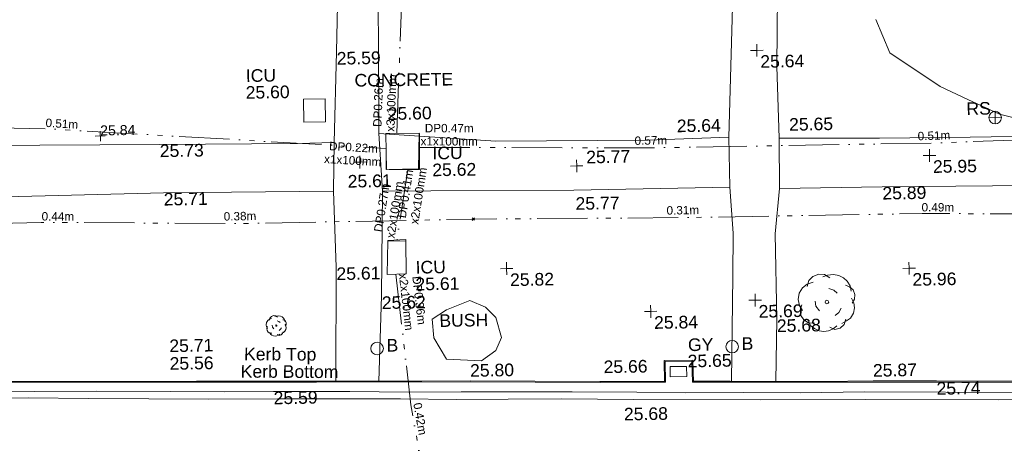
# Model space of a CAD drawing. Header units: millimetres. Extents: x -287732 to 520720, y -88450 to 287754.
# Tile 144 of 256: x -181084 to -151742, y 82152 to 94949. Entities that reach past the tile are written whole.
import ezdxf

# ---------------------------------------------------------------- set-up
doc = ezdxf.new("R2010")
doc.units = ezdxf.units.MM
doc.linetypes.add('IMPORT-UG_EIR_QLB2 _2_', pattern=[2750, 1500, -300, 0, -300, 150, -300, 0, -200])
doc.linetypes.add('IMPORT-UG_ELEC_STREET LIGHTING_QLB2 _2_', pattern=[2700, 1500, -300, 0, -250, 150, -300, 0, -200])
for name, color, linetype, lineweight, true_color in [('00_TOPO_FOOTPATH', 7, 'Continuous', 9, 0xa50000), ('00_TOPO_FORM_LINES', 7, 'Continuous', 9, 0x666666), ('00_TOPO_FURN_BOLLARD', 7, 'Continuous', 9, 0x666666), ('00_TOPO_FURN_SIGN', 7, 'Continuous', 9, 0x666666), ('00_TOPO_KERB_BOTTOM', 1, 'Continuous', 9, 0xff0000), ('00_TOPO_KERB_TOP', 7, 'Continuous', 9, 0xa500a5), ('00_TOPO_LEVEL_SPOT', 7, 'Continuous', 9, 0x666666), ('00_TOPO_ROAD_MARKING_YELLOW_CONTINUOUS', 40, 'Continuous', 9, 0xffbf00), ('00_TOPO_SERV_GULLY', 7, 'Continuous', 9, 0x5252a5), ('00_TOPO_SERV_IC', 5, 'Continuous', 9, 0x0000ff), ('00_TOPO_TREE', 7, 'Continuous', 9, 0x666666), ('01_DTM_CONTOUR_MNR', 7, 'Continuous', 9, 0xa5a552), ('12333-PUM-2D-U-0001-C01 - Rev2_REVIT IMPORT_dwg', 7, 'Continuous', 9, 0x767676), ('PUM-EIRCOMM-MH', 6, 'Continuous', 9, 0xff00ff), ('PUM-EIRCOMM-NOTES', 6, 'Continuous', 9, 0xff00ff), ('PUM-EIRCOMM-QLB2', 6, 'IMPORT-UG_EIR_QLB2 _2_', 9, 0xff00ff), ('PUM-ELECTRIC-SL-QLB2', 7, 'IMPORT-UG_ELEC_STREET LIGHTING_QLB2 _2_', 9, 0xff7f7f), ('SPOT_HEIGHTS_LVL', 7, 'Continuous', 9, 0x00a500)]:
    doc.layers.add(name, color=color, linetype=linetype, lineweight=lineweight, true_color=true_color)
for name, color, linetype, lineweight in [('00_TOPO_SURFACE', 7, 'Continuous', 9), ('00_TOPO_SURVEY_TEXT', 7, 'Continuous', 9), ('00_UAV_SURVEY_TEXT', 7, 'Continuous', 9), ('GEN-TEXT', 7, 'Continuous', 9)]:
    doc.layers.add(name, color=color, linetype=linetype, lineweight=lineweight)
doc.styles.add('Arial_1', font='arial.ttf', dxfattribs={"height": 250})
doc.styles.add('Arial_3', font='arial.ttf', dxfattribs={"height": 300})
doc.styles.add('Swis721 Lt BT_2', font='swissl.ttf', dxfattribs={"height": 375})

# ---------------------------------------------------------------- blocks, each defined once
blk = doc.blocks.new('12333-PUM-2D-U-0001-C01 - Rev2_REVIT IMPORT_dwg_CONIFEROUS_TREE-2077068-Site Location Plan Proposed')
at = {"layer": '00_TOPO_TREE', "color": 254, "true_color": 0xcccccc, "flags": 128}
for points in [[(-2405, -802), (-2691, -286), (-2805, 286), (-2691, 916), (-2347, 1431), (-1889, 1775), (-1317, 1947)], [(-1889, 1546), (-1718, 2118), (-1317, 2519), (-744, 2748), (-172, 2691), (344, 2347)], [(-344, 2462), (115, 2634), (687, 2691), (1202, 2576), (1660, 2347), (2004, 2004), (2290, 1546), (2405, 1031)], [(229, 1317), (687, 1145), (1031, 859)], [(1832, 1603), (2233, 1431), (2576, 1145), (2748, 687), (2691, 229), (2462, -172)], [(-744, -859), (-1088, -401), (-1145, 115)], [(2405, 344), (2634, -115), (2691, -630), (2576, -1145), (2290, -1603), (1889, -1889), (1431, -2118)], [(-1260, -2061), (-1832, -2004), (-2290, -1718), (-2576, -1260), (-2634, -744), (-2462, -229)], [(1374, -630), (1145, -1031), (802, -1317)], [(916, -2347), (573, -2634), (115, -2805), (-344, -2863), (-802, -2805), (-1260, -2576), (-1603, -2290), (-1832, -1889)], [(1832, -1718), (1660, -2233), (1260, -2576), (744, -2691), (229, -2462)]]:
    blk.add_lwpolyline(points, dxfattribs=at)
at = {"layer": '00_TOPO_TREE', "color": 254, "true_color": 0xcccccc}
blk.add_circle((0, 0), 177, dxfattribs=at)
blk = doc.blocks.new('12333-PUM-2D-U-0001-C01 - Rev2_REVIT IMPORT_dwg_MSL_Bollard_2-2077182-Site Location Plan Proposed')
at = {"layer": '00_TOPO_FURN_BOLLARD', "color": 254, "true_color": 0xcccccc}
blk.add_circle((0, 0), 62.5, dxfattribs=at)
blk = doc.blocks.new('12333-PUM-2D-U-0001-C01 - Rev2_REVIT IMPORT_dwg_MSL_RoadSign_SYM-2077193-Site Location Plan Proposed')
at = {"layer": '00_TOPO_FURN_SIGN', "color": 254, "true_color": 0xcccccc}
for p, q in [((-500, 0), (500, 0)), ((0, -500), (0, 500))]:
    blk.add_line(p, q, dxfattribs=at)
blk.add_circle((0, 0), 500, dxfattribs=at)
blk = doc.blocks.new('12333-PUM-2D-U-0001-C01 - Rev2_REVIT IMPORT_dwg_MM-2077200-Site Location Plan Proposed')
at = {"layer": '00_TOPO_LEVEL_SPOT', "color": 254, "true_color": 0xcccccc, "flags": 128}
for points in [[(0, -500), (0, 0), (-500, 0)], [(500, 0), (0, 0), (0, 500)]]:
    blk.add_lwpolyline(points, dxfattribs=at)
blk = doc.blocks.new('12333-PUM-2D-U-0001-C01 - Rev2_REVIT IMPORT_dwg_CONIFEROUS_TREE-2077219-Site Location Plan Proposed')
at = {"layer": '00_TOPO_TREE', "color": 254, "true_color": 0xcccccc, "flags": 128}
for points in [[(533729843, 725644440), (533729862, 725644502), (533729905, 725644546), (533729968, 725644571), (533730030, 725644565), (533730086, 725644527)], [(533730011, 725644540), (533730061, 725644558), (533730123, 725644565), (533730179, 725644552), (533730229, 725644527), (533730266, 725644490), (533730297, 725644440), (533730310, 725644384)], [(533729787, 725644185), (533729756, 725644241), (533729744, 725644303), (533729756, 725644372), (533729793, 725644428), (533729843, 725644465), (533729905, 725644484)], [(533729968, 725644179), (533729930, 725644229), (533729924, 725644285)], [(533730073, 725644415), (533730123, 725644397), (533730160, 725644366)], [(533730310, 725644310), (533730334, 725644260), (533730341, 725644204), (533730328, 725644148), (533730297, 725644098), (533730254, 725644067), (533730204, 725644042)], [(533730247, 725644446), (533730291, 725644428), (533730328, 725644397), (533730347, 725644347), (533730341, 725644297), (533730316, 725644254)], [(533729912, 725644048), (533729849, 725644055), (533729800, 725644086), (533729769, 725644135), (533729762, 725644191), (533729781, 725644247)], [(533730148, 725644017), (533730111, 725643986), (533730061, 725643968), (533730011, 725643961), (533729961, 725643968), (533729912, 725643992), (533729874, 725644024), (533729849, 725644067)], [(533730247, 725644086), (533730229, 725644030), (533730185, 725643992), (533730129, 725643980), (533730073, 725644005)], [(533730198, 725644204), (533730173, 725644160), (533730135, 725644129)]]:
    blk.add_lwpolyline(points, dxfattribs=at)
at = {"layer": '00_TOPO_TREE', "color": 254, "true_color": 0xcccccc}
blk.add_ellipse((533730048, 725644272), major_axis=(0, 19.2), ratio=1, dxfattribs=at)
blk = doc.blocks.new('12333-PUM-2D-U-0001-C01 - Rev2_REVIT IMPORT_dwg_MGS62954_T2_Galway_ITM_3d_Rev1-2077680-Site Location Plan Proposed')
at = {"layer": '00_TOPO_FOOTPATH', "color": 254, "true_color": 0xcccccc, "flags": 128}
for points in [[(533721307, 725649791), (533726666, 725649729), (533730776, 725649688), (533731862, 725649697), (533731986, 725652393), (533732201, 725657932), (533732191, 725658800), (533731947, 725659241), (533731617, 725659437), (533731519, 725659495), (533731540, 725660606)], [(533747708, 725659137), (533745787, 725659091), (533745624, 725658994), (533745402, 725658570), (533745311, 725658231), (533745171, 725657531), (533745181, 725654940), (533745100, 725651725), (533745133, 725649594), (533748121, 725649539)], [(533748121, 725649539), (533750815, 725649528), (533753317, 725649522), (533756334, 725649505), (533759331, 725649473), (533761689, 725649483), (533765070, 725649444), (533768870, 725649425), (533771968, 725649400), (533775972, 725649364), (533779503, 725649352), (533782881, 725649315), (533786623, 725649308), (533788686, 725649277), (533789836, 725649268)], [(533731790, 725642585), (533731866, 725645977), (533731826, 725648250), (533726759, 725648286), (533721646, 725648250), (533715953, 725648383), (533710534, 725648402), (533705457, 725648427), (533699817, 725648562), (533697245, 725648420)], [(533743580, 725642377), (533743673, 725645508), (533743705, 725646793), (533743636, 725648157), (533738987, 725648150), (533734721, 725648206), (533733277, 725648223), (533733202, 725645092), (533733071, 725642565)], [(533748175, 725648091), (533745114, 725648090), (533744962, 725646749), (533744962, 725644201), (533744899, 725642353)], [(533748175, 725648091), (533751461, 725648061), (533756116, 725648020), (533760123, 725647936), (533764094, 725647911), (533767187, 725647899), (533770952, 725647880), (533773833, 725647892), (533776661, 725647894), (533779895, 725647893), (533783145, 725647805), (533786200, 725647815), (533788385, 725647801), (533789135, 725647807)]]:
    blk.add_lwpolyline(points, dxfattribs=at)
blk.add_lwpolyline([(533734273, 725659468), (533734280, 725659130), (533733580, 725659060), (533733511, 725658822), (533733396, 725657932), (533733253, 725654029), (533733211, 725650486), (533733206, 725650081), (533733204, 725649942), (533736682, 725649655), (533741215, 725649600), (533743625, 725649647), (533743804, 725653527), (533743847, 725657307), (533743835, 725658660), (533743744, 725659091), (533743462, 725659328), (533743179, 725659402)], close=True, dxfattribs=at)
at = {"layer": '00_TOPO_FORM_LINES', "color": 254, "true_color": 0xcccccc, "flags": 128}
blk.add_lwpolyline([(533736145, 725643116), (533735103, 725643185), (533734730, 725643830), (533734692, 725644388), (533735127, 725644657), (533735825, 725644915), (533736294, 725644714), (533736590, 725644401), (533736756, 725643797), (533736573, 725643421)], close=True, dxfattribs=at)
at = {"layer": '00_TOPO_KERB_BOTTOM', "color": 254, "true_color": 0xcccccc, "flags": 128}
for points in [[(533747801, 725642281), (533749687, 725642249), (533752489, 725642193)], [(533721709, 725642734), (533724526, 725642682), (533727644, 725642634), (533731219, 725642570), (533735797, 725642499), (533739663, 725642414), (533741611, 725642385)], [(533741611, 725642385), (533741611, 725643002), (533742413, 725643002), (533742420, 725642372)], [(533742420, 725642372), (533743067, 725642363), (533746281, 725642303), (533747801, 725642281)]]:
    blk.add_lwpolyline(points, dxfattribs=at)
at = {"layer": '00_TOPO_KERB_TOP', "color": 254, "true_color": 0xcccccc, "flags": 128}
for points in [[(533747801, 725642316), (533749688, 725642284), (533752490, 725642229)], [(533721709, 725642758), (533724527, 725642706), (533727645, 725642659), (533730645, 725642604), (533731219, 725642594), (533731598, 725642588), (533733221, 725642563), (533733710, 725642555), (533734358, 725642545), (533735797, 725642523), (533739663, 725642438), (533741584, 725642409)], [(533741584, 725642385), (533741584, 725643029), (533742439, 725643029), (533742447, 725642373)], [(533742447, 725642396), (533742582, 725642394), (533743067, 725642387), (533743540, 725642378), (533745008, 725642351), (533745837, 725642335), (533746282, 725642327), (533747801, 725642316)]]:
    blk.add_lwpolyline(points, dxfattribs=at)
at = {"layer": '00_TOPO_ROAD_MARKING_YELLOW_CONTINUOUS', "color": 254, "true_color": 0xcccccc, "flags": 128}
for points in [[(533721000, 725642480), (533722800, 725642440), (533724650, 725642410), (533726870, 725642360), (533728470, 725642330), (533729930, 725642310), (533732200, 725642270), (533733950, 725642220), (533735520, 725642200), (533737000, 725642180), (533738830, 725642150), (533740760, 725642100), (533742210, 725642060), (533743920, 725642040), (533745620, 725642000), (533747550, 725641990)], [(533747570, 725641770), (533744440, 725641810), (533740660, 725641890), (533738500, 725641940), (533736920, 725641960), (533735370, 725641980), (533733710, 725642030), (533731850, 725642060), (533730050, 725642090), (533728000, 725642120), (533726210, 725642160), (533724400, 725642200), (533722630, 725642250), (533720720, 725642270)], [(533747550, 725641990), (533752370, 725641890)], [(533754090, 725641650), (533751520, 725641690), (533747570, 725641770)]]:
    blk.add_lwpolyline(points, dxfattribs=at)
at = {"layer": '00_TOPO_SERV_GULLY', "color": 254, "true_color": 0xcccccc}
for p, q in [((533741757, 725642542), (533741757, 725642846)), ((533742252, 725642846), (533741757, 725642846)), ((533742252, 725642542), (533742252, 725642846)), ((533741757, 725642542), (533742252, 725642542))]:
    blk.add_line(p, q, dxfattribs=at)
at = {"layer": '00_TOPO_SERV_IC', "color": 254, "true_color": 0xcccccc}
for p, q in [((533731622, 725651000), (533730975, 725651000)), ((533730975, 725651000), (533730975, 725650314)), ((533731622, 725650314), (533731622, 725651000)), ((533731622, 725650314), (533730975, 725650314)), ((533733413, 725648866), (533733413, 725649933)), ((533733413, 725649933), (533734404, 725649933)), ((533734404, 725649933), (533734366, 725648866)), ((533733413, 725648866), (533734366, 725648866)), ((533733375, 725645742), (533733413, 725646733)), ((533733413, 725646733), (533733947, 725646733)), ((533733947, 725646733), (533733947, 725645742)), ((533733375, 725645742), (533733947, 725645742))]:
    blk.add_line(p, q, dxfattribs=at)
at = {"layer": '00_TOPO_SURFACE', "color": 254, "true_color": 0xcccccc}
for p, q in [((533733277, 725648223), (533733204, 725649942)), ((533731862, 725649697), (533731826, 725648250)), ((533743625, 725649647), (533743636, 725648157)), ((533745133, 725649594), (533745114, 725648090))]:
    blk.add_line(p, q, dxfattribs=at)
at = {"layer": '01_DTM_CONTOUR_MNR', "color": 254, "true_color": 0xcccccc, "flags": 128}
blk.add_lwpolyline([(533753358, 725649751), (533751702, 725650189), (533750770, 725650650), (533749955, 725651049), (533748474, 725652076), (533748071, 725653076)], dxfattribs=at)
for name, p, xscale, yscale, zscale in [('12333-PUM-2D-U-0001-C01 - Rev2_REVIT IMPORT_dwg_MM-2077200-Site Location Plan Proposed', (533744510, 725652220), 0.375, 0.375, 0.375), ('12333-PUM-2D-U-0001-C01 - Rev2_REVIT IMPORT_dwg_MSL_RoadSign_SYM-2077193-Site Location Plan Proposed', (533751574, 725650095), 0.375, 0.375, 0.375), ('12333-PUM-2D-U-0001-C01 - Rev2_REVIT IMPORT_dwg_MM-2077200-Site Location Plan Proposed', (533732620, 725649100), 0.375, 0.375, 0.375), ('12333-PUM-2D-U-0001-C01 - Rev2_REVIT IMPORT_dwg_MM-2077200-Site Location Plan Proposed', (533739080, 725648870), 0.375, 0.375, 0.375), ('12333-PUM-2D-U-0001-C01 - Rev2_REVIT IMPORT_dwg_MM-2077200-Site Location Plan Proposed', (533749600, 725649000), 0.375, 0.375, 0.375), ('12333-PUM-2D-U-0001-C01 - Rev2_REVIT IMPORT_dwg_MM-2077200-Site Location Plan Proposed', (533736940, 725645850), 0.375, 0.375, 0.375), ('12333-PUM-2D-U-0001-C01 - Rev2_REVIT IMPORT_dwg_MM-2077200-Site Location Plan Proposed', (533748931, 725645650), 0.375, 0.375, 0.375), ('12333-PUM-2D-U-0001-C01 - Rev2_REVIT IMPORT_dwg_CONIFEROUS_TREE-2077068-Site Location Plan Proposed', (533746465, 725644689), 0.3048, 0.3048, 0.3048), ('12333-PUM-2D-U-0001-C01 - Rev2_REVIT IMPORT_dwg_MM-2077200-Site Location Plan Proposed', (533744330, 725644780), 0.375, 0.375, 0.375), ('12333-PUM-2D-U-0001-C01 - Rev2_REVIT IMPORT_dwg_MM-2077200-Site Location Plan Proposed', (533741210, 725644500), 0.375, 0.375, 0.375), ('12333-PUM-2D-U-0001-C01 - Rev2_REVIT IMPORT_dwg_MSL_Bollard_2-2077182-Site Location Plan Proposed', (533733038, 725643539), 3, 3, 3), ('12333-PUM-2D-U-0001-C01 - Rev2_REVIT IMPORT_dwg_MSL_Bollard_2-2077182-Site Location Plan Proposed', (533743619, 725643408), 3, 3, 3)]:
    blk.add_blockref(name, p, dxfattribs=dict(xscale=xscale, yscale=yscale, zscale=zscale))
blk.add_blockref('12333-PUM-2D-U-0001-C01 - Rev2_REVIT IMPORT_dwg_CONIFEROUS_TREE-2077219-Site Location Plan Proposed', (0, 0))
at = {"layer": '00_TOPO_FOOTPATH', "color": 251, "true_color": 0x666666, "char_height": 375, "width": 1495.9, "attachment_point": 1, "line_spacing_factor": 1.005062, "style": 'Swis721 Lt BT_2'}
for s, insert in [('25.59', (533731986, 725652388)), ('25.60', (533733476, 725650714)), ('25.64', (533742084, 725650198)), ('25.65', (533745431, 725650184)), ('25.73', (533726666, 725649724)), ('25.71', (533726759, 725648281)), ('25.89', (533748175, 725648086)), ('25.77', (533739026, 725647939)), ('25.61', (533731866, 725645973)), ('25.62', (533733202, 725645087)), ('25.68', (533744962, 725644196))]:
    blk.add_mtext(s, dxfattribs=dict(at, insert=insert))
at = {"layer": '00_TOPO_FURN_BOLLARD', "char_height": 375, "width": 398.91, "attachment_point": 1, "line_spacing_factor": 1.005062, "style": 'Swis721 Lt BT_2'}
for insert in [(533733321, 725643814), (533743902, 725643682)]:
    blk.add_mtext('B', dxfattribs=dict(at, insert=insert))
at = {"layer": '00_TOPO_FURN_SIGN', "insert": (533750721, 725650562), "char_height": 375, "width": 783.57, "attachment_point": 1, "line_spacing_factor": 1.005062, "style": 'Swis721 Lt BT_2'}
blk.add_mtext('RS', dxfattribs=at)
at = {"layer": '00_TOPO_KERB_BOTTOM', "color": 251, "true_color": 0x666666, "char_height": 375, "width": 1495.9, "attachment_point": 1, "line_spacing_factor": 1.005062, "style": 'Swis721 Lt BT_2'}
for s, insert in [('25.56', (533726848, 725643385)), ('25.66', (533739777, 725643060)), ('25.74', (533749687, 725642244))]:
    blk.add_mtext(s, dxfattribs=dict(at, insert=insert))
at = {"layer": '00_TOPO_KERB_BOTTOM', "color": 251, "true_color": 0x666666, "insert": (533728967, 725643117), "char_height": 375, "width": 3414.46, "attachment_point": 1, "rotation": 358.7151, "line_spacing_factor": 1.005062, "style": 'Swis721 Lt BT_2'}
blk.add_mtext('Kerb Bottom', dxfattribs=at)
at = {"layer": '00_TOPO_KERB_TOP', "color": 251, "true_color": 0x666666, "char_height": 375, "width": 1495.9, "attachment_point": 1, "line_spacing_factor": 1.005062, "style": 'Swis721 Lt BT_2'}
for s, insert in [('25.71', (533726849, 725643912)), ('25.80', (533735797, 725643021)), ('25.87', (533747801, 725642814))]:
    blk.add_mtext(s, dxfattribs=dict(at, insert=insert))
at = {"layer": '00_TOPO_KERB_TOP', "color": 251, "true_color": 0x666666, "insert": (533729076, 725643632), "char_height": 375, "width": 2493.17, "attachment_point": 1, "rotation": 358.7151, "line_spacing_factor": 1.005062, "style": 'Swis721 Lt BT_2'}
blk.add_mtext('Kerb Top', dxfattribs=at)
at = {"layer": '00_TOPO_LEVEL_SPOT', "char_height": 375, "width": 1495.9, "attachment_point": 1, "line_spacing_factor": 1.005062, "style": 'Swis721 Lt BT_2'}
for s, insert in [('25.64', (533744605, 725652073)), ('25.77', (533739369, 725649318)), ('25.61', (533732249, 725648720)), ('25.95', (533749695, 725648853)), ('25.82', (533737035, 725645703)), ('25.96', (533749026, 725645503)), ('25.69', (533744425, 725644633)), ('25.84', (533741305, 725644353))]:
    blk.add_mtext(s, dxfattribs=dict(at, insert=insert))
at = {"layer": '00_TOPO_ROAD_MARKING_YELLOW_CONTINUOUS', "color": 251, "true_color": 0x666666, "char_height": 375, "width": 1495.9, "attachment_point": 1, "line_spacing_factor": 1.005062, "style": 'Swis721 Lt BT_2'}
for s, insert in [('25.59', (533729930, 725642305)), ('25.68', (533740359, 725641641))]:
    blk.add_mtext(s, dxfattribs=dict(at, insert=insert))
at = {"layer": '00_TOPO_SERV_GULLY', "color": 251, "true_color": 0x666666, "char_height": 375, "attachment_point": 1, "line_spacing_factor": 1.005062, "style": 'Swis721 Lt BT_2'}
for s, insert, width in [('GY', (533742303, 725643673), 821.56), ('25.65', (533742285, 725643190), 1495.9)]:
    blk.add_mtext(s, dxfattribs=dict(at, insert=insert, width=width))
at = {"layer": '00_TOPO_SERV_IC', "color": 251, "true_color": 0x666666, "char_height": 375, "attachment_point": 1, "line_spacing_factor": 1.005062, "style": 'Swis721 Lt BT_2'}
for s, insert, width in [('ICU', (533729269, 725651919), 1021.01), ('25.60', (533729255, 725651418), 1495.9), ('ICU', (533734788, 725649515), 1021.01), ('25.62', (533734775, 725649014), 1495.9), ('ICU', (533734228, 725646123), 1021.01), ('25.61', (533734214, 725645622), 1495.9)]:
    blk.add_mtext(s, dxfattribs=dict(at, insert=insert, width=width))
at = {"layer": '00_TOPO_SURVEY_TEXT', "color": 251, "true_color": 0x666666, "insert": (533734909, 725644522), "char_height": 375, "width": 1657.36, "attachment_point": 1, "line_spacing_factor": 1.005062, "style": 'Swis721 Lt BT_2'}
blk.add_mtext('BUSH', dxfattribs=at)
at = {"layer": '00_UAV_SURVEY_TEXT', "color": 251, "true_color": 0x666666, "insert": (533732506, 725651725), "char_height": 375, "width": 3286.24, "attachment_point": 1, "rotation": 359.6813, "line_spacing_factor": 1.005062, "style": 'Swis721 Lt BT_2'}
blk.add_mtext('CONCRETE', dxfattribs=at)
blk = doc.blocks.new('12333-PUM-2D-U-0001-C01 - Rev2_REVIT IMPORT_dwg_SPOT-2077775-Site Location Plan Proposed')
at = {"layer": 'SPOT_HEIGHTS_LVL', "color": 9, "true_color": 0xaae1aa}
for p, q in [((-500, 0), (500, 0)), ((0, 500), (0, -500))]:
    blk.add_line(p, q, dxfattribs=at)
blk = doc.blocks.new('12333-PUM-2D-U-0001-C01 - Rev2_REVIT IMPORT_dwg-1620468-Site Location Plan Proposed')
at = {"layer": 'GEN-TEXT', "color": 253, "true_color": 0xaaaaaa, "flags": 128}
for points in [[(94932, 31522), (94861, 31451)], [(94861, 31522), (94932, 31451)]]:
    blk.add_lwpolyline(points, close=True, dxfattribs=at)
at = {"layer": 'PUM-EIRCOMM-MH', "color": 211, "true_color": 0xffaaff}
blk.add_line((92343, 34081), (92448, 34079), dxfattribs=at)
blk.add_line((92343, 34081), (92448, 34079), dxfattribs=at)
at = {"layer": 'PUM-EIRCOMM-MH', "color": 211, "true_color": 0xffaaff, "flags": 128}
for points in [[(93323, 34062), (93338, 34062), (93314, 32995), (92414, 33012)], [(93323, 34062), (93338, 34062), (93314, 32995), (92414, 33012)], [(92335, 33013), (92319, 33014), (92333, 33641)], [(92335, 33013), (92319, 33014), (92333, 33641)], [(92339, 30878), (92339, 30894), (92867, 30913), (92867, 30872)], [(92339, 30878), (92339, 30894), (92867, 30913), (92867, 30872)]]:
    blk.add_lwpolyline(points, dxfattribs=at)
at = {"layer": 'PUM-EIRCOMM-QLB2', "color": 211, "true_color": 0xffaaff}
blk.add_line((92972, 33001), (92605, 30903), dxfattribs=at)
blk.add_line((92972, 33001), (92605, 30903), dxfattribs=at)
at = {"layer": 'PUM-EIRCOMM-QLB2', "color": 211, "true_color": 0xffaaff, "flags": 128}
for points in [[(92657, 34079), (92862, 37865), (92968, 42156)], [(92657, 34079), (92862, 37865), (92968, 42156)], [(75187, 34669), (82240, 34399), (92333, 33641)], [(75187, 34669), (82240, 34399), (92333, 33641)], [(93329, 33649), (100222, 33518), (108665, 33514), (117646, 33675), (125829, 34071), (135419, 33937), (145631, 33980), (148984, 34292)], [(93329, 33649), (100222, 33518), (108665, 33514), (117646, 33675), (125829, 34071), (135419, 33937), (145631, 33980), (148984, 34292)], [(92558, 29888), (92935, 25991), (93788, 20656)], [(92558, 29888), (92935, 25991), (93788, 20656)]]:
    blk.add_lwpolyline(points, dxfattribs=at)
at = {"layer": 'PUM-ELECTRIC-SL-QLB2', "color": 254, "true_color": 0xffd4d4, "flags": 128}
blk.add_lwpolyline([(59005, 31971), (62965, 31682), (71363, 31586), (76450, 31586), (82017, 31615), (87942, 31476), (94896, 31489), (101140, 31423), (108266, 31421), (114930, 31283), (120436, 31434), (126275, 31402), (130992, 31109), (136316, 31436), (141925, 31487), (145852, 31022)], dxfattribs=at)
blk.add_lwpolyline([(59005, 31971), (62965, 31682), (71363, 31586), (76450, 31586), (82017, 31615), (87942, 31476), (94896, 31489), (101140, 31423), (108266, 31421), (114930, 31283), (120436, 31434), (126275, 31402), (130992, 31109), (136316, 31436), (141925, 31487), (145852, 31022)], dxfattribs=at)
blk.add_blockref('12333-PUM-2D-U-0001-C01 - Rev2_REVIT IMPORT_dwg_MGS62954_T2_Galway_ITM_3d_Rev1-2077680-Site Location Plan Proposed', (-533641080, -725615854))
at = {"xscale": 0.3, "yscale": 0.3, "zscale": 0.3}
blk.add_blockref('12333-PUM-2D-U-0001-C01 - Rev2_REVIT IMPORT_dwg_SPOT-2077775-Site Location Plan Proposed', (83821, 34156), dxfattribs=at)
at = {"layer": 'PUM-EIRCOMM-NOTES', "char_height": 250, "attachment_point": 2, "line_spacing_factor": 0.941778, "style": 'Arial_1'}
for s, insert, width, rotation in [('DP0.26m\\Px3x100mm', (91992, 35017), 2038.46, 86.8911), ('DP0.26m\\Px3x100mm', (91992, 35017), 2038.46, 86.8911), ('0.51m', (82692, 34670), 1160.03, 355.705), ('0.51m', (82692, 34670), 1160.03, 355.705), ('DP0.47m\\Px1x100mm', (94225, 34335), 2038.46, 358.9093), ('DP0.47m\\Px1x100mm', (94225, 34335), 2038.46, 358.9093), ('DP0.22m\\Px1x100mm', (91369, 33814), 2038.46, 355.705), ('0.57m', (100223, 33865), 1160.03, 359.9729), ('0.57m', (100223, 33865), 1160.03, 359.9729), ('0.51m', (108659, 33861), 1160.03, 1.027), ('0.51m', (108659, 33861), 1160.03, 1.027), ('DP0.41m\\Px2x100mm', (92760, 32299), 2038.46, 80.0877), ('DP0.41m\\Px2x100mm', (92760, 32299), 2038.46, 80.0877), ('DP0.27m\\Px2x100mm', (92047, 31896), 2038.46, 80.0877), ('DP0.27m\\Px2x100mm', (92047, 31896), 2038.46, 80.0877), ('DP0.36m\\Px2x100mm', (93364, 29108), 2038.46, 275.5266), ('DP0.36m\\Px2x100mm', (93364, 29108), 2038.46, 275.5266), ('0.42m', (93330, 25586), 1160.03, 279.084), ('0.42m', (93330, 25586), 1160.03, 279.084)]:
    blk.add_mtext(s, dxfattribs=dict(at, insert=insert, width=width, rotation=rotation))
at = {"layer": 'PUM-ELECTRIC-SL-QLB2', "char_height": 250, "width": 1160.03, "attachment_point": 2, "line_spacing_factor": 0.941778, "style": 'Arial_1'}
for s, insert, rotation in [('0.44m', (82519, 31911), 358.6561), ('0.44m', (82519, 31911), 358.6561), ('0.38m', (87942, 31823), 0.1071), ('0.38m', (87942, 31823), 0.1071), ('0.31m', (101140, 31770), 359.9839), ('0.31m', (101140, 31770), 359.9839), ('0.49m', (108743, 31724), 358.8137), ('0.49m', (108743, 31724), 358.8137)]:
    blk.add_mtext(s, dxfattribs=dict(at, insert=insert, rotation=rotation))
at = {"layer": 'SPOT_HEIGHTS_LVL', "insert": (83821, 34471), "char_height": 300, "width": 1256.11, "attachment_point": 1, "line_spacing_factor": 0.941778, "style": 'Arial_3'}
blk.add_mtext('25.84', dxfattribs=at)

msp = doc.modelspace()

# ---------------------------------------------------------------- block references
at = {"layer": '12333-PUM-2D-U-0001-C01 - Rev2_REVIT IMPORT_dwg', "color": 254, "linetype": 'IMPORT-UG_ELEC_STREET LIGHTING_QLB2 _2_', "true_color": 0xffd4d4, "rotation": 0.9999999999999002}
msp.add_blockref('12333-PUM-2D-U-0001-C01 - Rev2_REVIT IMPORT_dwg-1620468-Site Location Plan Proposed', (-261895, 55870), dxfattribs=at)

doc.saveas('drawing.dxf')
